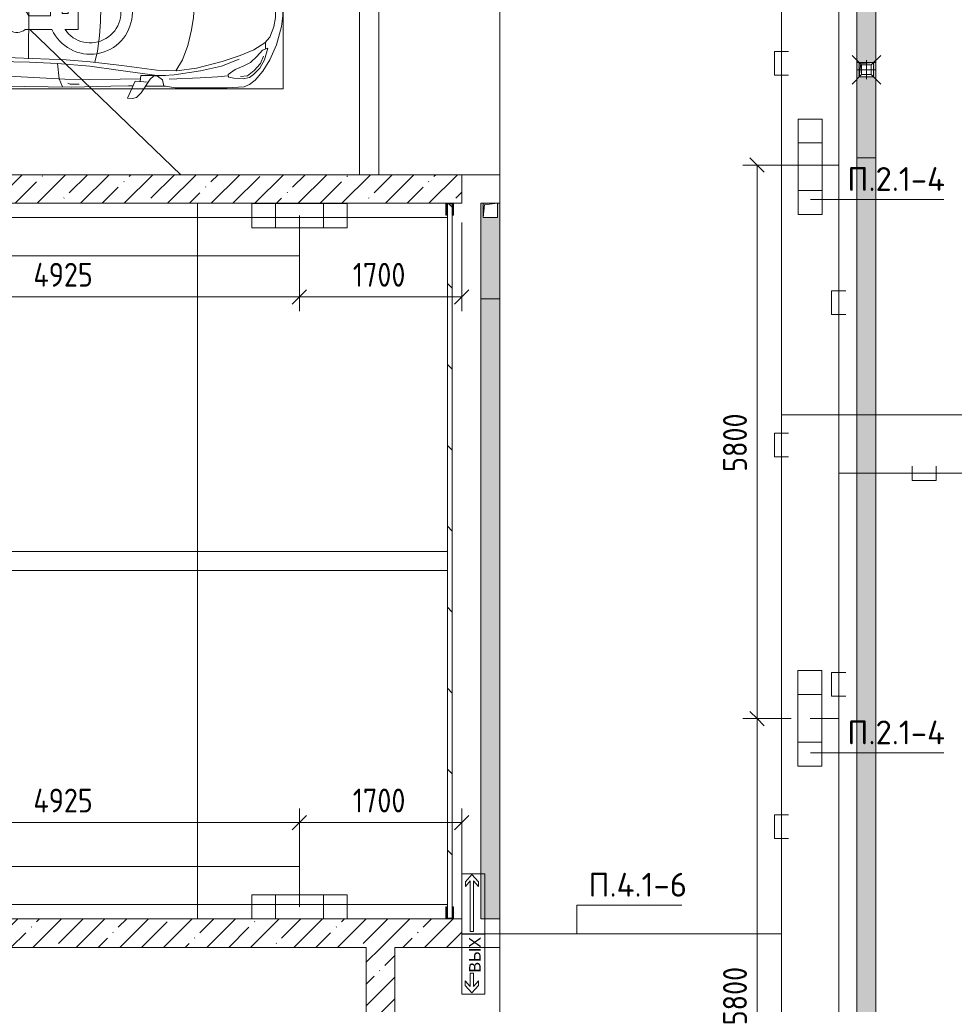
# Model space of a CAD drawing. Header units: millimetres. Extents: x -32229 to 170644, y -13689 to 125138.
# Tile 239 of 256: x 71674 to 81466, y 52055 to 62374. Entities that reach past the tile are written whole.
import ezdxf

# ---------------------------------------------------------------- set-up
doc = ezdxf.new("R2010")
doc.units = ezdxf.units.MM
for name, color, linetype, lineweight in [('A-ANNO-DIMS', 7, 'Continuous', 9), ('A-ANNO-DIMS-200', 7, 'Continuous', 9), ('A-ANNO-NOTE', 7, 'Continuous', 18), ('A-DETL-GENF', 7, 'Continuous', 18), ('A-DETL-THIN', 7, 'Continuous', 9), ('A-FLOR', 7, 'Continuous', 18), ('A-GENM', 7, 'Continuous', 18), ('A-WALL', 7, 'Continuous', 18), ('A-WALL-PATT', 7, 'Continuous', 40), ('C-PRKG', 7, 'Continuous', 18), ('G-ANNO-TEXT', 7, 'Continuous', 9), ('M-EQPM', 7, 'Continuous', 18), ('P-SANR-FIXT', 7, 'Continuous', 18)]:
    doc.layers.add(name, color=color, linetype=linetype, lineweight=lineweight)
doc.layers.add('A-DETL', color=7, linetype='Continuous', lineweight=9, true_color=0x00a600)
doc.styles.add('Arial_1', font='arial.ttf', dxfattribs={"height": 120})
doc.styles.add('GOST Common_6', font='GOST_Common.ttf', dxfattribs={"width": 0.9, "height": 250})
doc.styles.add('ISOCPEUR', font='isocpeur.ttf', dxfattribs={"height": 250})
doc.dimstyles.new('ГОСТ_2_5_мм2', dxfattribs={"dimscale": 304.8, "dimtxt": 251.428749, "dimasz": 0.492126, "dimexe": 0.492126, "dimexo": 0.656168, "dimgap": 0.098425, "dimtad": 1, "dimdec": 0, "dimdsep": 46, "dimtxsty": 'GOST Common_6', "dimblk1": 'OBLIQUE', "dimblk2": 'OBLIQUE', "dimsah": 1, "dimcen": 0.09, "dimazin": 2, "dimtfac": 1, "dimtdec": 4, "dimtix": 1, "dimtmove": 0, "dimatfit": 3, "dimfxl": 1, "dimtvp": 1, "dimtolj": 1, "dimtzin": 0, "dimarcsym": 2})
doc.dimstyles.new('ГОСТ_2_5_мм2_1', dxfattribs={"dimscale": 304.8, "dimtxt": 251.428749, "dimasz": 0.492126, "dimexe": 0.492126, "dimexo": 0.656168, "dimgap": 0.098425, "dimtad": 1, "dimdec": 0, "dimdsep": 46, "dimtxsty": 'GOST Common_6', "dimblk1": 'OBLIQUE', "dimblk2": 'OBLIQUE', "dimsah": 1, "dimcen": 0.09, "dimazin": 2, "dimtfac": 1, "dimtdec": 4, "dimtix": 1, "dimtmove": 0, "dimatfit": 3, "dimfxl": 1, "dimtvp": 1, "dimtolj": 1, "dimtzin": 0, "dimarcsym": 2})
pattern_1 = [(45, (0, 0), (-228.0985, 228.0985), []), (45, (228.1, 0), (-228.0985, 228.0985), [403.225, -80.645, 6.706, -73.939])]

# ---------------------------------------------------------------- blocks, each defined once
blk = doc.blocks.new('АР_Машиноместо - 6000x3600_С_МГН-3113491--01 ЭО')
at = {"layer": 'A-DETL-GENF', "color": 253, "lineweight": 13, "true_color": 0xaaaaaa}
for p, q in [((970, 5272), (813, 5229)), ((1126, 5294), (970, 5272)), ((1250, 5300), (1126, 5294)), ((1250, 5300), (1374, 5294)), ((1374, 5294), (1530, 5272)), ((1530, 5272), (1687, 5229)), ((659, 5170), (566, 5095)), ((813, 5229), (659, 5170)), ((681, 5106), (967, 5204)), ((874, 5165), (791, 5120)), ((988, 5207), (874, 5165)), ((1122, 5226), (988, 5207)), ((1250, 5232), (1122, 5226)), ((1250, 5232), (1378, 5226)), ((1378, 5226), (1512, 5207)), ((1512, 5207), (1626, 5165)), ((1819, 5106), (1533, 5204)), ((1626, 5165), (1709, 5120)), ((1687, 5229), (1841, 5170)), ((1841, 5170), (1934, 5095)), ((566, 5095), (507, 4963)), ((558, 5026), (591, 5060)), ((591, 5060), (681, 5106)), ((717, 5069), (660, 5005)), ((788, 5118), (662, 5043)), ((791, 5120), (717, 5069)), ((1709, 5120), (1783, 5069)), ((1712, 5118), (1838, 5043)), ((1783, 5069), (1840, 5005)), ((1909, 5060), (1819, 5106)), ((1942, 5026), (1909, 5060)), ((1934, 5095), (1993, 4963)), ((507, 4963), (420, 4754)), ((528, 4875), (536, 4971)), ((536, 4971), (558, 5026)), ((595, 4979), (569, 4913)), ((662, 5043), (595, 4979)), ((645, 4945), (597, 4981)), ((1167, 4953), (1250, 4954)), ((1333, 4953), (1250, 4954)), ((1838, 5043), (1905, 4979)), ((1855, 4945), (1903, 4981)), ((1905, 4979), (1931, 4913)), ((1964, 4971), (1942, 5026)), ((1972, 4875), (1964, 4971)), ((1993, 4963), (2080, 4754)), ((544, 4795), (528, 4875)), ((569, 4913), (544, 4795)), ((680, 4906), (645, 4945)), ((700, 4845), (680, 4906)), ((812, 4799), (873, 4870)), ((873, 4870), (970, 4919)), ((970, 4919), (1070, 4947)), ((1070, 4947), (1167, 4953)), ((1430, 4947), (1333, 4953)), ((1530, 4919), (1430, 4947)), ((1627, 4870), (1530, 4919)), ((1688, 4799), (1627, 4870)), ((1800, 4845), (1820, 4906)), ((1820, 4906), (1855, 4945)), ((1931, 4913), (1956, 4795)), ((1956, 4795), (1972, 4875)), ((420, 4754), (403, 4468)), ((689, 4206), (700, 4845)), ((774, 4633), (812, 4799)), ((1726, 4633), (1688, 4799)), ((1811, 4206), (1800, 4845)), ((2080, 4754), (2097, 4468)), ((639, 4475), (675, 4545)), ((675, 4545), (695, 4558)), ((752, 4346), (774, 4633)), ((1748, 4346), (1726, 4633)), ((1825, 4545), (1805, 4558)), ((1861, 4475), (1825, 4545)), ((403, 4468), (406, 4188)), ((579, 4263), (639, 4475)), ((1921, 4263), (1861, 4475)), ((2097, 4468), (2094, 4188)), ((731, 4008), (752, 4346)), ((1769, 4008), (1748, 4346)), ((408, 4167), (453, 4266)), ((453, 4266), (478, 4319)), ((478, 4319), (533, 4318)), ((531, 3875), (579, 4263)), ((533, 4318), (586, 4290)), ((1967, 4318), (1914, 4290)), ((1969, 3875), (1921, 4263)), ((2022, 4319), (1967, 4318)), ((2047, 4266), (2022, 4319)), ((2092, 4167), (2047, 4266)), ((406, 4188), (409, 4060)), ((495, 4066), (497, 4172)), ((497, 4172), (510, 4191)), ((687, 4089), (566, 4164)), ((679, 3659), (689, 4206)), ((1821, 3659), (1811, 4206)), ((1813, 4089), (1934, 4164)), ((2003, 4172), (1990, 4191)), ((2005, 4066), (2003, 4172)), ((2094, 4188), (2091, 4060)), ((409, 4060), (426, 3947)), ((2091, 4060), (2074, 3947)), ((426, 3947), (418, 3223)), ((705, 3275), (731, 4008)), ((1795, 3275), (1769, 4008)), ((2074, 3947), (2082, 3223)), ((501, 3290), (531, 3875)), ((1999, 3290), (1969, 3875)), ((666, 3365), (679, 3659)), ((1021, 3423), (1021, 3706)), ((1164, 3668), (1164, 3439)), ((1834, 3365), (1821, 3659)), ((1164, 3439), (1477, 3439)), ((1477, 3439), (1477, 3315)), ((505, 3347), (421, 3313)), ((666, 3367), (505, 3347)), ((637, 3026), (666, 3367)), ((1188, 3315), (1188, 3254)), ((1477, 3315), (1188, 3315)), ((1834, 3367), (1995, 3347)), ((1863, 3026), (1834, 3367)), ((1995, 3347), (2079, 3313)), ((418, 3223), (428, 2808)), ((448, 3234), (460, 3256)), ((448, 3139), (448, 3234)), ((496, 3032), (501, 3290)), ((684, 3022), (705, 3275)), ((1021, 3150), (1021, 3287)), ((1188, 3254), (1576, 3254)), ((1576, 3254), (1757, 2864)), ((1816, 3022), (1795, 3275)), ((2004, 3032), (1999, 3290)), ((2052, 3234), (2040, 3256)), ((2052, 3139), (2052, 3234)), ((2082, 3223), (2072, 2808)), ((1498, 3150), (1021, 3150)), ((500, 2710), (496, 3032)), ((637, 3026), (597, 2731)), ((645, 2692), (684, 3022)), ((1855, 2692), (1816, 3022)), ((1863, 3026), (1903, 2731)), ((2000, 2710), (2004, 3032)), ((1757, 2864), (1907, 2934)), ((1907, 2934), (1959, 2822)), ((428, 2808), (432, 2620)), ((1712, 2706), (1617, 2871)), ((1959, 2822), (1712, 2706)), ((2072, 2808), (2068, 2620)), ((506, 2496), (500, 2710)), ((597, 2731), (535, 2298)), ((596, 2325), (645, 2692)), ((1904, 2325), (1855, 2692)), ((1903, 2731), (1965, 2298)), ((1994, 2496), (2000, 2710)), ((297, 2580), (301, 2631)), ((309, 2536), (297, 2580)), ((301, 2631), (480, 2553)), ((432, 2620), (431, 2574)), ((2199, 2631), (2020, 2553)), ((2068, 2620), (2069, 2574)), ((2191, 2536), (2203, 2580)), ((2203, 2580), (2199, 2631)), ((358, 2490), (309, 2536)), ((501, 2394), (358, 2490)), ((480, 2553), (471, 2414)), ((541, 2494), (476, 2498)), ((541, 2494), (540, 2233)), ((1959, 2494), (2024, 2498)), ((1959, 2494), (1960, 2233)), ((1999, 2394), (2142, 2490)), ((2020, 2553), (2029, 2414)), ((2142, 2490), (2191, 2536)), ((427, 2231), (427, 2443)), ((531, 2358), (501, 2394)), ((1969, 2358), (1999, 2394)), ((2073, 2231), (2073, 2443)), ((534, 2317), (495, 2265)), ((547, 2143), (531, 2358)), ((589, 2116), (596, 2325)), ((1911, 2116), (1904, 2325)), ((1953, 2143), (1969, 2358)), ((1966, 2317), (2005, 2265)), ((411, 2134), (427, 2231)), ((495, 2265), (427, 2253)), ((2005, 2265), (2073, 2253)), ((2089, 2134), (2073, 2231)), ((409, 1587), (411, 2134)), ((615, 1910), (589, 2116)), ((590, 2124), (704, 2057)), ((1910, 2124), (1796, 2057)), ((1885, 1910), (1911, 2116)), ((2091, 1587), (2089, 2134)), ((704, 2057), (853, 1999)), ((853, 1999), (1017, 1960)), ((1647, 1999), (1483, 1960)), ((1796, 2057), (1647, 1999)), ((687, 1641), (615, 1910)), ((1017, 1960), (1147, 1939)), ((1147, 1939), (1250, 1934)), ((1353, 1939), (1250, 1934)), ((1483, 1960), (1353, 1939)), ((1813, 1641), (1885, 1910)), ((421, 1411), (409, 1587)), ((510, 1519), (522, 1574)), ((522, 1574), (549, 1576)), ((549, 1576), (603, 1505)), ((749, 1450), (687, 1641)), ((1751, 1450), (1813, 1641)), ((1951, 1576), (1897, 1505)), ((1978, 1574), (1951, 1576)), ((1990, 1519), (1978, 1574)), ((2079, 1411), (2091, 1587)), ((506, 1420), (510, 1519)), ((603, 1505), (639, 1420)), ((809, 1309), (749, 1450)), ((1691, 1309), (1751, 1450)), ((1897, 1505), (1861, 1420)), ((1994, 1420), (1990, 1519)), ((446, 1353), (421, 1411)), ((489, 1296), (446, 1353)), ((519, 1352), (506, 1420)), ((550, 1312), (519, 1352)), ((639, 1420), (677, 1344)), ((677, 1344), (738, 1278)), ((1823, 1344), (1762, 1278)), ((1861, 1420), (1823, 1344)), ((1950, 1312), (1981, 1352)), ((1981, 1352), (1994, 1420)), ((2011, 1296), (2054, 1353)), ((2054, 1353), (2079, 1411)), ((584, 1215), (489, 1296)), ((616, 1246), (550, 1312)), ((704, 1196), (616, 1246)), ((738, 1278), (805, 1216)), ((882, 1192), (809, 1309)), ((1618, 1192), (1691, 1309)), ((1762, 1278), (1695, 1216)), ((1796, 1196), (1884, 1246)), ((1884, 1246), (1950, 1312)), ((1916, 1215), (2011, 1296)), ((702, 1140), (584, 1215)), ((862, 1072), (702, 1140)), ((825, 1161), (704, 1196)), ((805, 1216), (825, 1161)), ((888, 1186), (815, 1187)), ((941, 1142), (882, 1192)), ((1051, 1099), (941, 1142)), ((1449, 1099), (1559, 1142)), ((1559, 1142), (1618, 1192)), ((1612, 1186), (1685, 1187)), ((1638, 1072), (1798, 1140)), ((1695, 1216), (1675, 1161)), ((1675, 1161), (1796, 1196)), ((1798, 1140), (1916, 1215)), ((1053, 1018), (862, 1072)), ((1149, 1083), (1051, 1099)), ((1250, 1082), (1149, 1083)), ((1250, 1082), (1351, 1083)), ((1351, 1083), (1449, 1099)), ((1447, 1018), (1638, 1072)), ((1165, 1003), (1053, 1018)), ((1250, 1000), (1165, 1003)), ((1250, 1000), (1335, 1003)), ((1335, 1003), (1447, 1018))]:
    blk.add_line(p, q, dxfattribs=at)
at = {"layer": 'A-DETL-GENF', "color": 254, "lineweight": 13, "true_color": 0xd4d4d4}
for p, q in [((695, 4480), (765, 4497)), ((1805, 4480), (1735, 4497)), ((715, 3668), (1250, 3667)), ((1785, 3668), (1250, 3667)), ((678, 2973), (795, 2946)), ((795, 2946), (956, 2927)), ((956, 2927), (1105, 2914)), ((1105, 2914), (1250, 2913)), ((1395, 2914), (1250, 2913)), ((1544, 2927), (1395, 2914)), ((1705, 2946), (1544, 2927)), ((1822, 2973), (1705, 2946)), ((514, 1869), (502, 2196)), ((1986, 1869), (1998, 2196)), ((590, 1868), (547, 2143)), ((1910, 1868), (1953, 2143)), ((525, 1689), (514, 1869)), ((637, 1646), (590, 1868)), ((1863, 1646), (1910, 1868)), ((1975, 1689), (1986, 1869)), ((537, 1576), (525, 1689)), ((1963, 1576), (1975, 1689)), ((710, 1463), (637, 1646)), ((1790, 1463), (1863, 1646)), ((535, 1374), (528, 1449)), ((1965, 1374), (1972, 1449)), ((592, 1305), (535, 1374)), ((1908, 1305), (1965, 1374)), ((665, 1240), (592, 1305)), ((743, 1208), (665, 1240)), ((1757, 1208), (1835, 1240)), ((1835, 1240), (1908, 1305))]:
    blk.add_line(p, q, dxfattribs=at)
at = {"layer": 'A-DETL-GENF', "color": 253, "lineweight": 13, "true_color": 0xaaaaaa}
for centre, radius, start, end in [((1121, 3791), 131, 289.3632, 220.6368), ((1203, 3022), 441, 114.366, 339.9602), ((1203, 3022), 321, 124.4379, 23.5621)]:
    blk.add_arc(centre, radius, start, end, dxfattribs=at)
at = {"layer": 'C-PRKG', "color": 253, "lineweight": 13, "true_color": 0xaaaaaa}
for p, q in [((3050, 6000), (-500, 6000)), ((3050, 0), (3050, 6000)), ((400, 5300), (2100, 5300)), ((400, 1000), (400, 5300)), ((2100, 1000), (2100, 5300)), ((400, 1000), (2100, 1000)), ((3050, 0), (-500, 0))]:
    blk.add_line(p, q, dxfattribs=at)
blk = doc.blocks.new('АР_Лоток - 200х100h_ЛВ1-7517490--01 ЭО')
at = {"layer": 'M-EQPM', "lineweight": 13, "true_color": 0xf3f3f3}
blk.add_hatch(color=7, dxfattribs=at).paths.add_polyline_path([(4035, 75), (4035, 100), (0, 100), (0, -100), (4035, -100), (4035, -60)])
at = {"layer": 'M-EQPM', "color": 253, "lineweight": 13, "true_color": 0xaaaaaa}
for p, q in [((4035, 75), (4035, 100)), ((4035, -100), (4035, -75))]:
    blk.add_line(p, q, dxfattribs=at)
blk = doc.blocks.new('АР_Канал вертикальный прямоугольный - ВК-5386080--01 ЭО')
at = {"layer": 'M-EQPM', "lineweight": 13, "true_color": 0xe2e2e2}
blk.add_hatch(color=254, dxfattribs=at).paths.add_polyline_path([(-75, -75), (-60, 60), (75, 75), (-75, 75)])
at = {"layer": 'M-EQPM', "color": 253, "lineweight": 13, "true_color": 0xaaaaaa}
for p, q in [((75, 75), (-75, 75)), ((-75, 75), (-75, -75)), ((75, 75), (-75, 75)), ((-75, 75), (-75, -75)), ((-75, -75), (-75, 75)), ((-75, 75), (75, 75)), ((-75, -75), (-60, 60)), ((-75, -75), (-60, 60)), ((-60, 60), (75, 75)), ((-60, 60), (75, 75)), ((75, -75), (75, 75)), ((75, 75), (75, -75)), ((-75, -75), (75, -75)), ((75, -75), (-75, -75))]:
    blk.add_line(p, q, dxfattribs=at)
blk = doc.blocks.new('АР_Трап - 100-100-V99--01 ЭО')
at = {"layer": 'P-SANR-FIXT', "color": 253, "lineweight": 13, "true_color": 0xaaaaaa}
for p, q in [((-50, 50), (-150, 150)), ((50, 50), (150, 150)), ((-100, 0), (100, 0)), ((-50, -50), (-50, 50)), ((50, 50), (-50, 50)), ((0, -100), (0, 100)), ((50, -50), (50, 50)), ((-50, -50), (-150, -150)), ((-50, -50), (50, -50)), ((50, -50), (150, -150))]:
    blk.add_line(p, q, dxfattribs=at)
blk = doc.blocks.new('АР_Канал вертикальный прямоугольный - ВК-5487042--01 ЭО')
at = {"layer": 'M-EQPM', "lineweight": 13, "true_color": 0xe2e2e2}
blk.add_hatch(color=254, dxfattribs=at).paths.add_polyline_path([(-75, -75), (-60, 60), (75, 75), (-75, 75)])
at = {"layer": 'M-EQPM', "color": 253, "lineweight": 13, "true_color": 0xaaaaaa}
for p, q in [((75, 75), (-75, 75)), ((-75, 75), (-75, -75)), ((75, 75), (-75, 75)), ((-75, 75), (-75, -75)), ((-75, -75), (-75, 75)), ((-75, 75), (75, 75)), ((-75, -75), (-60, 60)), ((-75, -75), (-60, 60)), ((-60, 60), (75, 75)), ((-60, 60), (75, 75)), ((75, -75), (75, 75)), ((75, 75), (75, -75)), ((-75, -75), (75, -75)), ((75, -75), (-75, -75))]:
    blk.add_line(p, q, dxfattribs=at)
blk = doc.blocks.new('АР_Лоток - 200х100h_ЛВ1-7518951--01 ЭО')
at = {"layer": 'M-EQPM', "lineweight": 13, "true_color": 0xf3f3f3}
blk.add_hatch(color=7, dxfattribs=at).paths.add_polyline_path([(76505, 52950), (76705, 52950), (76705, 59450), (76505, 59450), (76505, 53295)])
at = {"layer": 'M-EQPM', "color": 253, "lineweight": 13, "true_color": 0xaaaaaa}
blk.add_line((76705, 59450), (76505, 59450), dxfattribs=at)
blk = doc.blocks.new('Уголок противопожарной шторы - Уголок противопожарной шторы-7299447--01 ЭО')
at = {"layer": 'A-GENM', "lineweight": 13, "true_color": 0xd4d4d4}
blk.add_hatch(color=254, dxfattribs=at).paths.add_polyline_path([(97740, 65575), (97747, 65575), (97747, 65693), (97813, 65693), (97813, 65575), (97820, 65575), (97820, 65700), (97740, 65700)])
at = {"layer": 'A-GENM', "color": 253, "lineweight": 15, "true_color": 0xaaaaaa}
for p, q in [((97740, 65700), (97740, 65575)), ((97820, 65700), (97740, 65700)), ((97747, 65575), (97747, 65693)), ((97747, 65693), (97813, 65693)), ((97813, 65693), (97813, 65575)), ((97820, 65575), (97820, 65700)), ((97740, 65575), (97747, 65575)), ((97813, 65575), (97820, 65575))]:
    blk.add_line(p, q, dxfattribs=at)
blk = doc.blocks.new('Уголок противопожарной шторы 2 - Уголок противопожарной шторы 2-7299797--01 ЭО')
at = {"layer": 'A-GENM', "lineweight": 13, "true_color": 0xd4d4d4}
blk.add_hatch(color=254, dxfattribs=at).paths.add_polyline_path([(97820, 58200), (97820, 58325), (97813, 58325), (97813, 58207), (97747, 58207), (97747, 58325), (97740, 58325), (97740, 58200)])
at = {"layer": 'A-GENM', "color": 253, "lineweight": 15, "true_color": 0xaaaaaa}
for p, q in [((97747, 58325), (97740, 58325)), ((97740, 58325), (97740, 58200)), ((97747, 58207), (97747, 58325)), ((97820, 58325), (97813, 58325)), ((97813, 58325), (97813, 58207)), ((97820, 58200), (97820, 58325)), ((97813, 58207), (97747, 58207)), ((97740, 58200), (97820, 58200))]:
    blk.add_line(p, q, dxfattribs=at)
blk = doc.blocks.new('АР_Лоток - 200х100h_L_1000_с вертик_отводом_ЛВ3-V153--01 ЭО')
at = {"layer": 'M-EQPM', "lineweight": 13, "true_color": 0xf3f3f3}
blk.add_hatch(color=7, dxfattribs=at).paths.add_polyline_path([(0, -100), (1000, -100), (1000, -75), (850, -75), (850, 75), (1000, 75), (1000, 100), (0, 100), (0, -75)])
at = {"layer": 'M-EQPM', "color": 253, "lineweight": 13, "true_color": 0xaaaaaa}
for p, q in [((0, 100), (0, -100)), ((1000, 75), (1000, 100)), ((1000, -100), (1000, -75))]:
    blk.add_line(p, q, dxfattribs=at)
blk = doc.blocks.new('АР_Лоток - 200х100h_ЛВ1-7518949--01 ЭО')
at = {"layer": 'M-EQPM', "lineweight": 13, "true_color": 0xf3f3f3}
blk.add_hatch(color=7, dxfattribs=at).paths.add_polyline_path([(29775, -100), (29775, 100), (0, 100), (0, -100), (29314, -100)])
at = {"layer": 'M-EQPM', "color": 253, "lineweight": 13, "true_color": 0xaaaaaa}
blk.add_line((0, 100), (0, -100), dxfattribs=at)
blk = doc.blocks.new('АР_Лоток - 200х100h_L_1000_с вертик_отводом_ЛВ3-V161--01 ЭО')
at = {"layer": 'M-EQPM', "lineweight": 13, "true_color": 0xf3f3f3}
blk.add_hatch(color=7, dxfattribs=at).paths.add_polyline_path([(0, -75), (0, -100), (1000, -100), (1000, -75), (850, -75), (850, 75), (1000, 75), (1000, 100), (0, 100), (0, 60)])
at = {"layer": 'M-EQPM', "color": 253, "lineweight": 13, "true_color": 0xaaaaaa}
for p, q in [((1000, 75), (1000, 100)), ((1000, -100), (1000, -75))]:
    blk.add_line(p, q, dxfattribs=at)
blk = doc.blocks.new('Наметкина 10_РД_АР_П_rvt-1--01 ЭО')
at = {"layer": 'A-WALL-PATT', "lineweight": 5, "true_color": 0xaaaaaa}
h = blk.add_hatch(dxfattribs=at)
h.set_pattern_fill('FP_1', color=253, style=0, pattern_type=2)
h.set_pattern_definition(pattern_1)
h.paths.add_polyline_path([(61135, 60450), (76305, 60450), (76305, 60750), (54335, 60750), (54335, 60450)])
h = blk.add_hatch(dxfattribs=at)
h.set_pattern_fill('FP_11', color=253, style=0, pattern_type=2)
h.set_pattern_definition([(135, (0, 0), (-424.264, -424.264), [])])
h.paths.add_polyline_path([(76205, 52950), (76205, 60450), (76155, 60450), (76155, 52950)])
h = blk.add_hatch(dxfattribs=at)
h.set_pattern_fill('FP_1', color=253, style=0, pattern_type=2)
h.set_pattern_definition(pattern_1)
h.paths.add_polyline_path([(51405, 52650), (76305, 52650), (76305, 52950), (51405, 52950)])
h = blk.add_hatch(dxfattribs=at)
h.set_pattern_fill('FP_1', color=253, style=0, pattern_type=2)
h.set_pattern_definition(pattern_1)
h.paths.add_polyline_path([(75305, 30150), (75605, 30150), (75605, 52650), (75305, 52650), (75305, 37393)])
at = {"layer": 'A-FLOR', "color": 253, "lineweight": 13, "true_color": 0xaaaaaa}
for p, q in [((75235, 70100), (75235, 60750)), ((75235, 70100), (75235, 60750)), ((76705, 30150), (76705, 70100)), ((76705, 60750), (76705, 70100)), ((80445, 30150), (80445, 65960)), ((80645, 65960), (80645, 30150)), ((73363, 60750), (71780, 62271)), ((76305, 60750), (76705, 60750)), ((76705, 60750), (76305, 60750)), ((76705, 60450), (76705, 60750)), ((73535, 60300), (73535, 60450)), ((76505, 52950), (76505, 60450)), ((76505, 60450), (76705, 60450)), ((57135, 60300), (73535, 60300)), ((73535, 56800), (73535, 60300)), ((73535, 60300), (76155, 60300)), ((73535, 56800), (57135, 56800)), ((76155, 56800), (73535, 56800)), ((73535, 56600), (73535, 56800)), ((57135, 56600), (73535, 56600)), ((73535, 53100), (73535, 56600)), ((73535, 56600), (76155, 56600)), ((73535, 53100), (57135, 53100)), ((76155, 53100), (73535, 53100)), ((73535, 52950), (73535, 53100)), ((76705, 52950), (76505, 52950)), ((76705, 52650), (76705, 52950)), ((76705, 52650), (76305, 52650)), ((76305, 52650), (76705, 52650)), ((76705, 30150), (76705, 52650))]:
    blk.add_line(p, q, dxfattribs=at)
at = {"layer": 'A-WALL', "color": 253, "lineweight": 13, "true_color": 0xaaaaaa}
for p, q in [((76305, 60750), (62735, 60750)), ((76305, 60450), (76305, 60750)), ((62735, 60450), (76155, 60450)), ((76155, 60450), (76155, 52950)), ((76205, 60450), (76305, 60450)), ((76205, 52950), (76205, 60450)), ((76155, 52950), (51405, 52950)), ((76305, 52950), (76205, 52950)), ((76305, 52650), (76305, 52950)), ((51705, 52650), (75305, 52650)), ((75305, 52650), (75305, 30150)), ((75605, 52650), (76305, 52650)), ((75605, 51950), (75605, 52650))]:
    blk.add_line(p, q, dxfattribs=at)
at = {"layer": 'A-WALL', "color": 253, "lineweight": 15, "true_color": 0xaaaaaa}
for p, q in [((76205, 60450), (76155, 60450)), ((76155, 52950), (76205, 52950))]:
    blk.add_line(p, q, dxfattribs=at)
at = {"layer": 'A-GENM', "color": 253, "lineweight": 13, "true_color": 0xaaaaaa}
for name in ['Уголок противопожарной шторы - Уголок противопожарной шторы-7299447--01 ЭО', 'Уголок противопожарной шторы 2 - Уголок противопожарной шторы 2-7299797--01 ЭО']:
    blk.add_blockref(name, (-21600, -5250), dxfattribs=at)
at = {"layer": 'C-PRKG', "color": 253, "lineweight": 13, "true_color": 0xaaaaaa, "rotation": 90.00000000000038}
blk.add_blockref('АР_Машиноместо - 6000x3600_С_МГН-3113491--01 ЭО', (75435, 61250), dxfattribs=at)
at = {"layer": 'M-EQPM', "color": 253, "lineweight": 13, "true_color": 0xaaaaaa}
for name, p, rotation in [('АР_Лоток - 200х100h_ЛВ1-7517490--01 ЭО', (80545, 65960), 270), ('АР_Лоток - 200х100h_L_1000_с вертик_отводом_ЛВ3-V153--01 ЭО', (80545, 60925), 89.99999999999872), ('АР_Лоток - 200х100h_ЛВ1-7518949--01 ЭО', (80545, 60925), 270), ('АР_Лоток - 200х100h_L_1000_с вертик_отводом_ЛВ3-V161--01 ЭО', (76605, 59450), 89.99999999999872)]:
    blk.add_blockref(name, p, dxfattribs=dict(at, rotation=rotation))
for name, p in [('АР_Канал вертикальный прямоугольный - ВК-5386080--01 ЭО', (80545, 61850)), ('АР_Канал вертикальный прямоугольный - ВК-5487042--01 ЭО', (76605, 60375)), ('АР_Лоток - 200х100h_ЛВ1-7518951--01 ЭО', (0, 0))]:
    blk.add_blockref(name, p, dxfattribs=at)
at = {"layer": 'P-SANR-FIXT', "color": 253, "lineweight": 13, "true_color": 0xaaaaaa}
blk.add_blockref('АР_Трап - 100-100-V99--01 ЭО', (80545, 61850), dxfattribs=at)
blk = doc.blocks.new('DIMBLOCK229--01 ЭО')
at = {"layer": 'A-ANNO-DIMS-200'}
for p, q in [((79400, 60850), (79325, 60925)), ((80055, 60850), (79250, 60850)), ((79400, 60850), (79400, 55050)), ((79400, 60850), (79475, 60775)), ((79400, 60850), (80055, 60850)), ((79400, 55050), (79325, 55125)), ((79756, 55050), (79250, 55050)), ((79400, 55050), (79475, 54975)), ((79400, 55050), (79756, 55050))]:
    blk.add_line(p, q, dxfattribs=at)
at = {"layer": 'A-ANNO-DIMS-200', "color": 0, "insert": (79043, 57635), "char_height": 250, "width": 756.84, "attachment_point": 1, "rotation": 90, "line_spacing_factor": 1.022761, "style": 'GOST Common_6'}
blk.add_mtext('5800', dxfattribs=at)
blk = doc.blocks.new('_Oblique')
at = {"color": 0, "linetype": 'ByBlock', "lineweight": -2}
blk.add_line((-0.5, -0.5), (0.5, 0.5), dxfattribs=at)
blk = doc.blocks.new('DIMBLOCK230--01 ЭО')
at = {"layer": 'A-ANNO-DIMS-200'}
for p, q in [((79400, 55050), (79325, 55125)), ((79756, 55050), (79250, 55050)), ((79400, 55050), (79400, 49251)), ((79400, 55050), (79475, 54975)), ((79400, 55050), (79756, 55050)), ((79400, 49251), (79325, 49326)), ((79455, 49251), (79250, 49251)), ((79400, 49251), (79475, 49176)), ((79400, 49251), (79455, 49251))]:
    blk.add_line(p, q, dxfattribs=at)
at = {"layer": 'A-ANNO-DIMS-200', "color": 0, "insert": (79043, 51835), "char_height": 250, "width": 756.84, "attachment_point": 1, "rotation": 90, "line_spacing_factor": 1.022761, "style": 'GOST Common_6'}
blk.add_mtext('5800', dxfattribs=at)
blk = doc.blocks.new('УГО_Светильник Стронг - УГО_Светильник Стронг-2581793--01 ЭО')
at = {"layer": 'A-ANNO-NOTE', "color": 1, "lineweight": 9, "true_color": 0xff0000}
for p, q in [((-2.5, -0.632), (-2.5, 0.632)), ((-2.5, 0.632), (2.5, 0.632)), ((-1.25, -0.632), (-1.25, 0.632)), ((1.25, 0.632), (1.25, -0.632)), ((2.5, 0.632), (2.5, -0.632)), ((2.5, -0.632), (-2.5, -0.632))]:
    blk.add_line(p, q, dxfattribs=at)
blk = doc.blocks.new('DIMBLOCK459--01 ЭО')
at = {"layer": 'A-ANNO-DIMS-200'}
for p, q in [((69680, 53403), (69680, 54109)), ((74605, 53403), (74605, 54109)), ((69680, 53959), (69755, 54034)), ((74605, 53959), (74680, 54034)), ((69680, 53959), (69605, 53884)), ((69680, 53959), (74605, 53959)), ((69680, 53959), (69680, 53403)), ((74605, 53959), (74530, 53884)), ((74605, 53959), (74605, 53403))]:
    blk.add_line(p, q, dxfattribs=at)
at = {"layer": 'A-ANNO-DIMS-200', "color": 0, "insert": (71817, 54316), "char_height": 250, "width": 782.41, "attachment_point": 1, "line_spacing_factor": 1.022761, "style": 'GOST Common_6'}
blk.add_mtext('4925', dxfattribs=at)
blk = doc.blocks.new('DIMBLOCK460--01 ЭО')
at = {"layer": 'A-ANNO-DIMS-200'}
for p, q in [((74605, 53403), (74605, 54109)), ((76305, 52839), (76305, 54109)), ((74605, 53959), (74680, 54034)), ((76305, 53959), (76380, 54034)), ((74605, 53959), (74530, 53884)), ((74605, 53959), (76305, 53959)), ((74605, 53959), (74605, 53403)), ((76305, 53959), (76230, 53884)), ((76305, 53959), (76305, 52839))]:
    blk.add_line(p, q, dxfattribs=at)
at = {"layer": 'A-ANNO-DIMS-200', "color": 0, "insert": (75163, 54316), "char_height": 250, "width": 700.59, "attachment_point": 1, "line_spacing_factor": 1.022761, "style": 'GOST Common_6'}
blk.add_mtext('1700', dxfattribs=at)
blk = doc.blocks.new('DIMBLOCK463--01 ЭО')
at = {"layer": 'A-ANNO-DIMS-200'}
for p, q in [((69680, 59994), (69680, 59319)), ((69680, 59469), (69680, 59994)), ((74605, 59994), (74605, 59319)), ((74605, 59469), (74605, 59994)), ((69680, 59469), (69755, 59544)), ((74605, 59469), (74680, 59544)), ((69680, 59469), (69605, 59394)), ((69680, 59469), (74605, 59469)), ((74605, 59469), (74530, 59394))]:
    blk.add_line(p, q, dxfattribs=at)
at = {"layer": 'A-ANNO-DIMS-200', "color": 0, "insert": (71817, 59826), "char_height": 250, "width": 782.41, "attachment_point": 1, "line_spacing_factor": 1.022761, "style": 'GOST Common_6'}
blk.add_mtext('4925', dxfattribs=at)
blk = doc.blocks.new('DIMBLOCK464--01 ЭО')
at = {"layer": 'A-ANNO-DIMS-200'}
for p, q in [((76305, 60250), (76305, 59319)), ((76305, 59469), (76305, 60250)), ((74605, 59994), (74605, 59319)), ((74605, 59469), (74605, 59994)), ((74605, 59469), (74680, 59544)), ((76305, 59469), (76380, 59544)), ((74605, 59469), (74530, 59394)), ((74605, 59469), (76305, 59469)), ((76305, 59469), (76230, 59394))]:
    blk.add_line(p, q, dxfattribs=at)
at = {"layer": 'A-ANNO-DIMS-200', "color": 0, "insert": (75163, 59826), "char_height": 250, "width": 700.59, "attachment_point": 1, "line_spacing_factor": 1.022761, "style": 'GOST Common_6'}
blk.add_mtext('1700', dxfattribs=at)

msp = doc.modelspace()

# ---------------------------------------------------------------- linework, layer by layer
at = {"layer": 'A-ANNO-NOTE', "color": 5, "lineweight": 9, "true_color": 0x0000ff}
for p, q in [((79828.6, 60333.3), (79828.6, 61333.3)), ((79828.6, 61333.3), (80081.2, 61333.3)), ((80081.2, 61333.3), (80081.2, 60333.3)), ((79828.6, 61083.3), (80081.2, 61083.3)), ((80081.2, 60583.3), (79828.6, 60583.3)), ((80081.2, 60333.3), (79828.6, 60333.3)), ((79825.6, 54552.3), (79825.6, 55552.3)), ((79825.6, 55552.3), (80078.2, 55552.3)), ((80078.2, 55552.3), (80078.2, 54552.3)), ((79825.6, 55302.3), (80078.2, 55302.3)), ((80078.2, 54802.3), (79825.6, 54802.3)), ((80078.2, 54552.3), (79825.6, 54552.3))]:
    msp.add_line(p, q, dxfattribs=at)
at = {"layer": 'A-ANNO-NOTE', "color": 1, "lineweight": 9, "true_color": 0xff0000}
for p, q in [((76306.8, 52791.7), (76306.8, 53423.9)), ((76306.8, 53423.9), (76546.8, 53423.9)), ((76307.1, 53423.3), (76546.8, 53423.3)), ((76307.1, 53423.3), (76307.1, 52792.1)), ((76343.3, 53338.3), (76412.1, 53416.8)), ((76412.1, 53416.8), (76480.9, 53338.3)), ((76546.8, 53423.9), (76546.8, 52791.7)), ((76546.8, 53423.3), (76546.8, 52792.1)), ((76394.8, 53348.2), (76343.3, 53288.6)), ((76343.3, 53288.6), (76343.3, 53338.3)), ((76394.8, 52817.9), (76394.8, 53348.2)), ((76480.9, 53288.6), (76429.4, 53348.2)), ((76429.4, 53348.2), (76429.4, 52817.9)), ((76480.9, 53338.3), (76480.9, 53288.6)), ((76306, 52160.3), (76306, 52792.5)), ((76306, 52792.5), (76546, 52792.5)), ((76306.3, 52791.9), (76546, 52791.9)), ((76306.3, 52791.9), (76306.3, 52160.8)), ((76546.8, 52791.7), (76306.8, 52791.7)), ((76546.8, 52792.1), (76307.1, 52792.1)), ((76429.4, 52817.9), (76394.8, 52817.9)), ((76546, 52792.5), (76546, 52160.3)), ((76546, 52791.9), (76546, 52160.8)), ((76393.2, 52242.8), (76393.2, 52382.8)), ((76393.2, 52382.8), (76427.8, 52382.8)), ((76427.8, 52382.8), (76427.8, 52242.8)), ((76341.7, 52252.7), (76341.7, 52302.4)), ((76341.7, 52302.4), (76393.2, 52242.8)), ((76410.5, 52174.2), (76341.7, 52252.7)), ((76479.3, 52252.7), (76410.5, 52174.2)), ((76427.8, 52242.8), (76479.3, 52302.4)), ((76479.3, 52302.4), (76479.3, 52252.7)), ((76546, 52160.3), (76306, 52160.3)), ((76546, 52160.8), (76306.3, 52160.8))]:
    msp.add_line(p, q, dxfattribs=at)
at = {"layer": 'A-DETL', "color": 5, "true_color": 0x0000ff}
for p, q in [((80255.3, 33498.9), (80255.3, 62913.9)), ((79950.5, 60850.3), (80255.3, 60850.3)), ((80330.3, 59533.4), (80180.3, 59533.4)), ((80180.3, 59533.4), (80180.3, 59283.4)), ((80180.3, 59283.4), (80330.3, 59283.4)), ((81024.4, 57696.4), (81024.4, 57546.4)), ((81274.4, 57546.4), (81274.4, 57696.4)), ((116753.1, 57621.4), (80255.3, 57621.4)), ((81024.4, 57546.4), (81274.4, 57546.4)), ((80330.3, 55533.4), (80180.3, 55533.4)), ((80180.3, 55533.4), (80180.3, 55283.4)), ((80180.3, 55283.4), (80330.3, 55283.4)), ((79955.9, 55050.4), (80255.3, 55050.4))]:
    msp.add_line(p, q, dxfattribs=at)
at = {"layer": 'A-DETL', "color": 1, "true_color": 0xff0000}
for p, q in [((79655.3, 32898.9), (79655.3, 62477.3)), ((79730.3, 62042.6), (79580.3, 62042.6)), ((79580.3, 62042.6), (79580.3, 61792.6)), ((79580.3, 61792.6), (79730.3, 61792.6)), ((74605.1, 60320.8), (74605.1, 59899.5)), ((74605.1, 59899.5), (57213.7, 59899.5)), ((111714.2, 58233.9), (79655.3, 58233.9)), ((79730.3, 58042.6), (79580.3, 58042.6)), ((79580.3, 58042.6), (79580.3, 57792.6)), ((79580.3, 57792.6), (79730.3, 57792.6)), ((79730.3, 54042.6), (79580.3, 54042.6)), ((79580.3, 54042.6), (79580.3, 53792.6)), ((79580.3, 53792.6), (79730.3, 53792.6)), ((74605.1, 53500.6), (57056.9, 53500.6)), ((74605.1, 53077.1), (74605.1, 53500.6)), ((76555.3, 52793), (79655.3, 52793))]:
    msp.add_line(p, q, dxfattribs=at)
at = {"layer": 'A-DETL-THIN'}
for p, q in [((79958.7, 60489.3), (81357.8, 60489.3)), ((79958.7, 54689.4), (81357.8, 54689.4)), ((77510.7, 53093), (78610.7, 53093)), ((77510.7, 53093), (77510.7, 52793))]:
    msp.add_line(p, q, dxfattribs=at)

# ---------------------------------------------------------------- block references
at = {"lineweight": 5}
msp.add_blockref('Наметкина 10_РД_АР_П_rvt-1--01 ЭО', (0, 0), dxfattribs=at)
at = {"layer": 'A-ANNO-NOTE', "color": 1, "lineweight": 9, "true_color": 0xff0000, "xscale": 200, "yscale": 200, "zscale": 200}
for p in [(74605.1, 60320.8), (74605.1, 53077.1)]:
    msp.add_blockref('УГО_Светильник Стронг - УГО_Светильник Стронг-2581793--01 ЭО', p, dxfattribs=at)

# ---------------------------------------------------------------- texts
at = {"layer": 'A-ANNO-NOTE', "color": 1, "lineweight": 9, "true_color": 0xff0000, "insert": (76442.5, 52573.9), "char_height": 120, "width": 370, "attachment_point": 5, "rotation": 90, "line_spacing_factor": 0.936439, "style": 'Arial_1'}
msp.add_mtext('\\pt20.0004,39.9996,60,80.0004,99.9996,120,140.0004,159.9996,180,200.0004,219.9996,240,260.0004,279.9996,300,320.0004,339.9996,360,380.0004,399.9996,420,440.0004,459.9996,480,500.0004,519.9996,540,560.0004,579.9996,600,620.0004,639.9996;ВЫХ', dxfattribs=at)
at = {"layer": 'G-ANNO-TEXT', "char_height": 250, "width": 1042.32, "attachment_point": 1, "line_spacing_factor": 1.139951, "style": 'ISOCPEUR'}
for s, insert in [('\\pt600,1200,1800,2400,3000,3600,4200,4800,5400,6000,6600,7200,7800,8400,9000,9600,10200,10800,11400,12000,12600,13200,13800,14400,15000,15600,16200,16800,17400,18000,18600,19200;П.2.1-4', (80345.4, 60829.7)), ('\\pt600,1200,1800,2400,3000,3600,4200,4800,5400,6000,6600,7200,7800,8400,9000,9600,10200,10800,11400,12000,12600,13200,13800,14400,15000,15600,16200,16800,17400,18000,18600,19200;П.2.1-4', (80345.4, 55029.7)), ('\\pt600,1200,1800,2400,3000,3600,4200,4800,5400,6000,6600,7200,7800,8400,9000,9600,10200,10800,11400,12000,12600,13200,13800,14400,15000,15600,16200,16800,17400,18000,18600,19200;П.4.1-6', (77632.6, 53433.4))]:
    msp.add_mtext(s, dxfattribs=dict(at, insert=insert))

# ---------------------------------------------------------------- dimensions: what is measured, and where the dimension line sits
at = {"layer": 'A-ANNO-DIMS'}
for base, p1, p2, override, picture, middle in [((79399.8, 55050.4), (80255.3, 60850.3), (79955.9, 55050.4), {"dimpost": '<>', "dimfxl": 5807.653075}, 'DIMBLOCK229--01 ЭО', (79244.8, 57950.3)), ((79399.8, 49250.6), (79955.9, 55050.4), (79655.3, 49250.6), {"dimpost": '<>', "dimfxl": 5807.529786}, 'DIMBLOCK230--01 ЭО', (79244.8, 52150.5))]:
    dim = msp.add_linear_dim(base=base, p1=p1, p2=p2, angle=90, dimstyle='ГОСТ_2_5_мм2', override=override, dxfattribs=at)
    dim.commit()
    dim.dimension.update_dxf_attribs({"geometry": picture, "text_midpoint": middle})
for base, p1, p2, override, picture, middle in [((76305.3, 59468.8), (74605.1, 60194.4), (76305.3, 60450), {"dimpost": '<>', "dimfxl": 1719.267455}, 'DIMBLOCK464--01 ЭО', (75455.2, 59623.8)), ((74605.1, 59468.8), (69680.1, 60194.4), (74605.1, 60194.4), {"dimpost": '<>', "dimfxl": 4925}, 'DIMBLOCK463--01 ЭО', (72142.6, 59623.8)), ((74605.1, 53958.9), (69680.1, 53203.4), (74605.1, 53203.4), {"dimpost": '<>', "dimfxl": 4925}, 'DIMBLOCK459--01 ЭО', (72142.6, 54113.9)), ((76305.4, 53958.9), (74605.1, 53203.4), (76305.4, 52639), {"dimpost": '<>', "dimfxl": 1791.531186}, 'DIMBLOCK460--01 ЭО', (75455.3, 54113.9))]:
    dim = msp.add_linear_dim(base=base, p1=p1, p2=p2, dimstyle='ГОСТ_2_5_мм2_1', override=override, dxfattribs=at)
    dim.commit()
    dim.dimension.update_dxf_attribs({"geometry": picture, "text_midpoint": middle})

doc.saveas('drawing.dxf')
